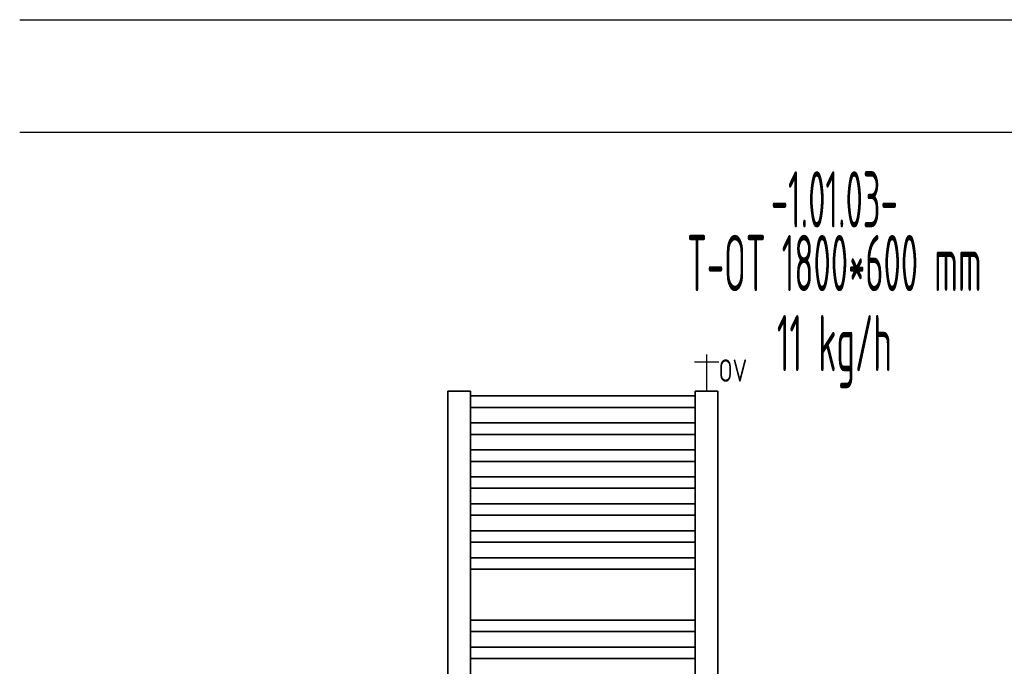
# Model space of a CAD drawing. Header units: millimetres. Extents: x 14365 to 105143, y -126377 to -22383.
# Tile 22 of 191: x 31841 to 34031, y -124945 to -123507. Entities that reach past the tile are written whole.
import ezdxf
from ezdxf.enums import TextEntityAlignment as Align

# ---------------------------------------------------------------- set-up
doc = ezdxf.new("R2010")
doc.units = ezdxf.units.MM
doc.linetypes.add('VERDECKT', pattern=[9.525, 6.35, -3.175])
for name, color, linetype, lineweight in [('JS_VYT_POPIS - OBECNĚ', 7, 'Continuous', 5), ('UT_SCHÉMA_POPIS', 7, 'VERDECKT', 5), ('UT_SCHÉMA_SYMBOLY', 7, 'Continuous', 25), ('UT_ZAŘÍZENÍ - OT', 3, 'Continuous', 35)]:
    doc.layers.add(name, color=color, linetype=linetype, lineweight=lineweight)
doc.styles.add('ISO 2.5', font='isocp.shx', dxfattribs={"width": 0.8, "height": 2.5})
doc.styles.add('VZT_POPIS', font='isocp.shx', dxfattribs={"width": 0.6, "height": 125})

msp = doc.modelspace()

# ---------------------------------------------------------------- linework, layer by layer
at = {"ltscale": 8}
for p, q in [((31841.3, -123507.2), (105085.1, -123507.2)), ((31841.3, -123757.2), (105085.1, -123757.2))]:
    msp.add_line(p, q, dxfattribs=at)
at = {"layer": 'UT_SCHÉMA_SYMBOLY'}
for p, q in [((33341.6, -124267.7), (33395.6, -124267.7)), ((33368.6, -124251.7), (33368.6, -124333.6))]:
    msp.add_line(p, q, dxfattribs=at)
at = {"layer": 'UT_ZAŘÍZENÍ - OT', "linetype": 'Continuous'}
for p, q in [((32843.6, -124333.6), (32793.6, -124333.6)), ((32793.6, -124333.6), (32793.6, -126153.6)), ((32843.6, -126153.6), (32843.6, -124333.6)), ((33393.6, -124333.6), (33343.6, -124333.6)), ((33343.6, -124333.6), (33343.6, -126153.6)), ((33393.6, -126153.6), (33393.6, -124333.6)), ((32843.6, -124343.8), (33343.6, -124343.8)), ((32843.6, -124343.8), (33343.6, -124343.8)), ((32843.6, -124343.8), (33343.6, -124343.8)), ((32843.6, -124343.8), (33343.6, -124343.8)), ((32843.6, -124343.8), (33343.6, -124343.8)), ((32843.6, -124343.8), (33343.6, -124343.8)), ((32843.6, -124343.8), (33343.6, -124343.8)), ((32843.6, -124343.8), (33343.6, -124343.8)), ((32843.6, -124343.8), (33343.6, -124343.8)), ((32843.6, -124343.8), (33343.6, -124343.8)), ((32843.6, -124343.8), (33343.6, -124343.8)), ((32843.6, -124343.8), (33343.6, -124343.8)), ((32843.6, -124343.8), (33343.6, -124343.8)), ((32843.6, -124343.8), (33343.6, -124343.8)), ((32843.6, -124343.8), (33343.6, -124343.8)), ((32843.6, -124343.8), (33343.6, -124343.8)), ((32843.6, -124343.8), (33343.6, -124343.8)), ((32843.6, -124343.8), (33343.6, -124343.8)), ((32843.6, -124343.8), (33343.6, -124343.8)), ((32843.6, -124343.8), (33343.6, -124343.8)), ((32843.6, -124343.8), (33343.6, -124343.8)), ((32843.6, -124343.8), (33343.6, -124343.8)), ((32843.6, -124343.8), (33343.6, -124343.8)), ((32843.6, -124343.8), (33343.6, -124343.8)), ((32843.6, -124343.8), (33343.6, -124343.8)), ((32843.6, -124343.8), (33343.6, -124343.8)), ((32843.6, -124343.8), (33343.6, -124343.8)), ((32843.6, -124343.8), (33343.6, -124343.8)), ((32843.6, -124343.8), (33343.6, -124343.8)), ((32843.6, -124343.8), (33343.6, -124343.8)), ((32843.6, -124343.8), (33343.6, -124343.8)), ((32843.6, -124343.8), (33343.6, -124343.8)), ((32843.6, -124343.8), (33343.6, -124343.8)), ((32843.6, -124343.8), (33343.6, -124343.8)), ((32843.6, -124369.3), (33343.6, -124369.3)), ((32843.6, -124369.3), (33343.6, -124369.3)), ((32843.6, -124369.3), (33343.6, -124369.3)), ((32843.6, -124369.3), (33343.6, -124369.3)), ((32843.6, -124369.3), (33343.6, -124369.3)), ((32843.6, -124369.3), (33343.6, -124369.3)), ((32843.6, -124369.3), (33343.6, -124369.3)), ((32843.6, -124369.3), (33343.6, -124369.3)), ((32843.6, -124369.3), (33343.6, -124369.3)), ((32843.6, -124369.3), (33343.6, -124369.3)), ((32843.6, -124369.3), (33343.6, -124369.3)), ((32843.6, -124369.3), (33343.6, -124369.3)), ((32843.6, -124369.3), (33343.6, -124369.3)), ((32843.6, -124369.3), (33343.6, -124369.3)), ((32843.6, -124369.3), (33343.6, -124369.3)), ((32843.6, -124369.3), (33343.6, -124369.3)), ((32843.6, -124369.3), (33343.6, -124369.3)), ((32843.6, -124369.3), (33343.6, -124369.3)), ((32843.6, -124369.3), (33343.6, -124369.3)), ((32843.6, -124369.3), (33343.6, -124369.3)), ((32843.6, -124369.3), (33343.6, -124369.3)), ((32843.6, -124369.3), (33343.6, -124369.3)), ((32843.6, -124369.3), (33343.6, -124369.3)), ((32843.6, -124369.3), (33343.6, -124369.3)), ((32843.6, -124369.3), (33343.6, -124369.3)), ((32843.6, -124369.3), (33343.6, -124369.3)), ((32843.6, -124369.3), (33343.6, -124369.3)), ((32843.6, -124369.3), (33343.6, -124369.3)), ((32843.6, -124369.3), (33343.6, -124369.3)), ((32843.6, -124369.3), (33343.6, -124369.3)), ((32843.6, -124369.3), (33343.6, -124369.3)), ((32843.6, -124369.3), (33343.6, -124369.3)), ((32843.6, -124369.3), (33343.6, -124369.3)), ((32843.6, -124369.3), (33343.6, -124369.3)), ((32843.6, -124403.8), (33343.6, -124403.8)), ((32843.6, -124403.8), (33343.6, -124403.8)), ((32843.6, -124403.8), (33343.6, -124403.8)), ((32843.6, -124403.8), (33343.6, -124403.8)), ((32843.6, -124403.8), (33343.6, -124403.8)), ((32843.6, -124403.8), (33343.6, -124403.8)), ((32843.6, -124403.8), (33343.6, -124403.8)), ((32843.6, -124403.8), (33343.6, -124403.8)), ((32843.6, -124403.8), (33343.6, -124403.8)), ((32843.6, -124403.8), (33343.6, -124403.8)), ((32843.6, -124403.8), (33343.6, -124403.8)), ((32843.6, -124403.8), (33343.6, -124403.8)), ((32843.6, -124403.8), (33343.6, -124403.8)), ((32843.6, -124403.8), (33343.6, -124403.8)), ((32843.6, -124403.8), (33343.6, -124403.8)), ((32843.6, -124403.8), (33343.6, -124403.8)), ((32843.6, -124403.8), (33343.6, -124403.8)), ((32843.6, -124403.8), (33343.6, -124403.8)), ((32843.6, -124403.8), (33343.6, -124403.8)), ((32843.6, -124403.8), (33343.6, -124403.8)), ((32843.6, -124403.8), (33343.6, -124403.8)), ((32843.6, -124403.8), (33343.6, -124403.8)), ((32843.6, -124403.8), (33343.6, -124403.8)), ((32843.6, -124403.8), (33343.6, -124403.8)), ((32843.6, -124403.8), (33343.6, -124403.8)), ((32843.6, -124403.8), (33343.6, -124403.8)), ((32843.6, -124403.8), (33343.6, -124403.8)), ((32843.6, -124403.8), (33343.6, -124403.8)), ((32843.6, -124403.8), (33343.6, -124403.8)), ((32843.6, -124403.8), (33343.6, -124403.8)), ((32843.6, -124403.8), (33343.6, -124403.8)), ((32843.6, -124403.8), (33343.6, -124403.8)), ((32843.6, -124403.8), (33343.6, -124403.8)), ((32843.6, -124403.8), (33343.6, -124403.8)), ((32843.6, -124429.3), (33343.6, -124429.3)), ((32843.6, -124429.3), (33343.6, -124429.3)), ((32843.6, -124429.3), (33343.6, -124429.3)), ((32843.6, -124429.3), (33343.6, -124429.3)), ((32843.6, -124429.3), (33343.6, -124429.3)), ((32843.6, -124429.3), (33343.6, -124429.3)), ((32843.6, -124429.3), (33343.6, -124429.3)), ((32843.6, -124429.3), (33343.6, -124429.3)), ((32843.6, -124429.3), (33343.6, -124429.3)), ((32843.6, -124429.3), (33343.6, -124429.3)), ((32843.6, -124429.3), (33343.6, -124429.3)), ((32843.6, -124429.3), (33343.6, -124429.3)), ((32843.6, -124429.3), (33343.6, -124429.3)), ((32843.6, -124429.3), (33343.6, -124429.3)), ((32843.6, -124429.3), (33343.6, -124429.3)), ((32843.6, -124429.3), (33343.6, -124429.3)), ((32843.6, -124429.3), (33343.6, -124429.3)), ((32843.6, -124429.3), (33343.6, -124429.3)), ((32843.6, -124429.3), (33343.6, -124429.3)), ((32843.6, -124429.3), (33343.6, -124429.3)), ((32843.6, -124429.3), (33343.6, -124429.3)), ((32843.6, -124429.3), (33343.6, -124429.3)), ((32843.6, -124429.3), (33343.6, -124429.3)), ((32843.6, -124429.3), (33343.6, -124429.3)), ((32843.6, -124429.3), (33343.6, -124429.3)), ((32843.6, -124429.3), (33343.6, -124429.3)), ((32843.6, -124429.3), (33343.6, -124429.3)), ((32843.6, -124429.3), (33343.6, -124429.3)), ((32843.6, -124429.3), (33343.6, -124429.3)), ((32843.6, -124429.3), (33343.6, -124429.3)), ((32843.6, -124429.3), (33343.6, -124429.3)), ((32843.6, -124429.3), (33343.6, -124429.3)), ((32843.6, -124429.3), (33343.6, -124429.3)), ((32843.6, -124429.3), (33343.6, -124429.3)), ((32843.6, -124463.8), (33343.6, -124463.8)), ((32843.6, -124463.8), (33343.6, -124463.8)), ((32843.6, -124463.8), (33343.6, -124463.8)), ((32843.6, -124463.8), (33343.6, -124463.8)), ((32843.6, -124463.8), (33343.6, -124463.8)), ((32843.6, -124463.8), (33343.6, -124463.8)), ((32843.6, -124463.8), (33343.6, -124463.8)), ((32843.6, -124463.8), (33343.6, -124463.8)), ((32843.6, -124463.8), (33343.6, -124463.8)), ((32843.6, -124463.8), (33343.6, -124463.8)), ((32843.6, -124463.8), (33343.6, -124463.8)), ((32843.6, -124463.8), (33343.6, -124463.8)), ((32843.6, -124463.8), (33343.6, -124463.8)), ((32843.6, -124463.8), (33343.6, -124463.8)), ((32843.6, -124463.8), (33343.6, -124463.8)), ((32843.6, -124463.8), (33343.6, -124463.8)), ((32843.6, -124463.8), (33343.6, -124463.8)), ((32843.6, -124463.8), (33343.6, -124463.8)), ((32843.6, -124463.8), (33343.6, -124463.8)), ((32843.6, -124463.8), (33343.6, -124463.8)), ((32843.6, -124463.8), (33343.6, -124463.8)), ((32843.6, -124463.8), (33343.6, -124463.8)), ((32843.6, -124463.8), (33343.6, -124463.8)), ((32843.6, -124463.8), (33343.6, -124463.8)), ((32843.6, -124463.8), (33343.6, -124463.8)), ((32843.6, -124463.8), (33343.6, -124463.8)), ((32843.6, -124463.8), (33343.6, -124463.8)), ((32843.6, -124463.8), (33343.6, -124463.8)), ((32843.6, -124463.8), (33343.6, -124463.8)), ((32843.6, -124463.8), (33343.6, -124463.8)), ((32843.6, -124463.8), (33343.6, -124463.8)), ((32843.6, -124463.8), (33343.6, -124463.8)), ((32843.6, -124463.8), (33343.6, -124463.8)), ((32843.6, -124463.8), (33343.6, -124463.8)), ((32843.6, -124489.3), (33343.6, -124489.3)), ((32843.6, -124489.3), (33343.6, -124489.3)), ((32843.6, -124489.3), (33343.6, -124489.3)), ((32843.6, -124489.3), (33343.6, -124489.3)), ((32843.6, -124489.3), (33343.6, -124489.3)), ((32843.6, -124489.3), (33343.6, -124489.3)), ((32843.6, -124489.3), (33343.6, -124489.3)), ((32843.6, -124489.3), (33343.6, -124489.3)), ((32843.6, -124489.3), (33343.6, -124489.3)), ((32843.6, -124489.3), (33343.6, -124489.3)), ((32843.6, -124489.3), (33343.6, -124489.3)), ((32843.6, -124489.3), (33343.6, -124489.3)), ((32843.6, -124489.3), (33343.6, -124489.3)), ((32843.6, -124489.3), (33343.6, -124489.3)), ((32843.6, -124489.3), (33343.6, -124489.3)), ((32843.6, -124489.3), (33343.6, -124489.3)), ((32843.6, -124489.3), (33343.6, -124489.3)), ((32843.6, -124489.3), (33343.6, -124489.3)), ((32843.6, -124489.3), (33343.6, -124489.3)), ((32843.6, -124489.3), (33343.6, -124489.3)), ((32843.6, -124489.3), (33343.6, -124489.3)), ((32843.6, -124489.3), (33343.6, -124489.3)), ((32843.6, -124489.3), (33343.6, -124489.3)), ((32843.6, -124489.3), (33343.6, -124489.3)), ((32843.6, -124489.3), (33343.6, -124489.3)), ((32843.6, -124489.3), (33343.6, -124489.3)), ((32843.6, -124489.3), (33343.6, -124489.3)), ((32843.6, -124489.3), (33343.6, -124489.3)), ((32843.6, -124489.3), (33343.6, -124489.3)), ((32843.6, -124489.3), (33343.6, -124489.3)), ((32843.6, -124489.3), (33343.6, -124489.3)), ((32843.6, -124489.3), (33343.6, -124489.3)), ((32843.6, -124489.3), (33343.6, -124489.3)), ((32843.6, -124489.3), (33343.6, -124489.3)), ((32843.6, -124523.8), (33343.6, -124523.8)), ((32843.6, -124523.8), (33343.6, -124523.8)), ((32843.6, -124523.8), (33343.6, -124523.8)), ((32843.6, -124523.8), (33343.6, -124523.8)), ((32843.6, -124523.8), (33343.6, -124523.8)), ((32843.6, -124523.8), (33343.6, -124523.8)), ((32843.6, -124523.8), (33343.6, -124523.8)), ((32843.6, -124523.8), (33343.6, -124523.8)), ((32843.6, -124523.8), (33343.6, -124523.8)), ((32843.6, -124523.8), (33343.6, -124523.8)), ((32843.6, -124523.8), (33343.6, -124523.8)), ((32843.6, -124523.8), (33343.6, -124523.8)), ((32843.6, -124523.8), (33343.6, -124523.8)), ((32843.6, -124523.8), (33343.6, -124523.8)), ((32843.6, -124523.8), (33343.6, -124523.8)), ((32843.6, -124523.8), (33343.6, -124523.8)), ((32843.6, -124523.8), (33343.6, -124523.8)), ((32843.6, -124523.8), (33343.6, -124523.8)), ((32843.6, -124523.8), (33343.6, -124523.8)), ((32843.6, -124523.8), (33343.6, -124523.8)), ((32843.6, -124523.8), (33343.6, -124523.8)), ((32843.6, -124523.8), (33343.6, -124523.8)), ((32843.6, -124523.8), (33343.6, -124523.8)), ((32843.6, -124523.8), (33343.6, -124523.8)), ((32843.6, -124523.8), (33343.6, -124523.8)), ((32843.6, -124523.8), (33343.6, -124523.8)), ((32843.6, -124523.8), (33343.6, -124523.8)), ((32843.6, -124523.8), (33343.6, -124523.8)), ((32843.6, -124523.8), (33343.6, -124523.8)), ((32843.6, -124523.8), (33343.6, -124523.8)), ((32843.6, -124523.8), (33343.6, -124523.8)), ((32843.6, -124523.8), (33343.6, -124523.8)), ((32843.6, -124523.8), (33343.6, -124523.8)), ((32843.6, -124523.8), (33343.6, -124523.8)), ((32843.6, -124549.3), (33343.6, -124549.3)), ((32843.6, -124549.3), (33343.6, -124549.3)), ((32843.6, -124549.3), (33343.6, -124549.3)), ((32843.6, -124549.3), (33343.6, -124549.3)), ((32843.6, -124549.3), (33343.6, -124549.3)), ((32843.6, -124549.3), (33343.6, -124549.3)), ((32843.6, -124549.3), (33343.6, -124549.3)), ((32843.6, -124549.3), (33343.6, -124549.3)), ((32843.6, -124549.3), (33343.6, -124549.3)), ((32843.6, -124549.3), (33343.6, -124549.3)), ((32843.6, -124549.3), (33343.6, -124549.3)), ((32843.6, -124549.3), (33343.6, -124549.3)), ((32843.6, -124549.3), (33343.6, -124549.3)), ((32843.6, -124549.3), (33343.6, -124549.3)), ((32843.6, -124549.3), (33343.6, -124549.3)), ((32843.6, -124549.3), (33343.6, -124549.3)), ((32843.6, -124549.3), (33343.6, -124549.3)), ((32843.6, -124549.3), (33343.6, -124549.3)), ((32843.6, -124549.3), (33343.6, -124549.3)), ((32843.6, -124549.3), (33343.6, -124549.3)), ((32843.6, -124549.3), (33343.6, -124549.3)), ((32843.6, -124549.3), (33343.6, -124549.3)), ((32843.6, -124549.3), (33343.6, -124549.3)), ((32843.6, -124549.3), (33343.6, -124549.3)), ((32843.6, -124549.3), (33343.6, -124549.3)), ((32843.6, -124549.3), (33343.6, -124549.3)), ((32843.6, -124549.3), (33343.6, -124549.3)), ((32843.6, -124549.3), (33343.6, -124549.3)), ((32843.6, -124549.3), (33343.6, -124549.3)), ((32843.6, -124549.3), (33343.6, -124549.3)), ((32843.6, -124549.3), (33343.6, -124549.3)), ((32843.6, -124549.3), (33343.6, -124549.3)), ((32843.6, -124549.3), (33343.6, -124549.3)), ((32843.6, -124549.3), (33343.6, -124549.3)), ((32843.6, -124583.8), (33343.6, -124583.8)), ((32843.6, -124583.8), (33343.6, -124583.8)), ((32843.6, -124583.8), (33343.6, -124583.8)), ((32843.6, -124583.8), (33343.6, -124583.8)), ((32843.6, -124583.8), (33343.6, -124583.8)), ((32843.6, -124583.8), (33343.6, -124583.8)), ((32843.6, -124583.8), (33343.6, -124583.8)), ((32843.6, -124583.8), (33343.6, -124583.8)), ((32843.6, -124583.8), (33343.6, -124583.8)), ((32843.6, -124583.8), (33343.6, -124583.8)), ((32843.6, -124583.8), (33343.6, -124583.8)), ((32843.6, -124583.8), (33343.6, -124583.8)), ((32843.6, -124583.8), (33343.6, -124583.8)), ((32843.6, -124583.8), (33343.6, -124583.8)), ((32843.6, -124583.8), (33343.6, -124583.8)), ((32843.6, -124583.8), (33343.6, -124583.8)), ((32843.6, -124583.8), (33343.6, -124583.8)), ((32843.6, -124583.8), (33343.6, -124583.8)), ((32843.6, -124583.8), (33343.6, -124583.8)), ((32843.6, -124583.8), (33343.6, -124583.8)), ((32843.6, -124583.8), (33343.6, -124583.8)), ((32843.6, -124583.8), (33343.6, -124583.8)), ((32843.6, -124583.8), (33343.6, -124583.8)), ((32843.6, -124583.8), (33343.6, -124583.8)), ((32843.6, -124583.8), (33343.6, -124583.8)), ((32843.6, -124583.8), (33343.6, -124583.8)), ((32843.6, -124583.8), (33343.6, -124583.8)), ((32843.6, -124583.8), (33343.6, -124583.8)), ((32843.6, -124583.8), (33343.6, -124583.8)), ((32843.6, -124583.8), (33343.6, -124583.8)), ((32843.6, -124583.8), (33343.6, -124583.8)), ((32843.6, -124583.8), (33343.6, -124583.8)), ((32843.6, -124583.8), (33343.6, -124583.8)), ((32843.6, -124583.8), (33343.6, -124583.8)), ((32843.6, -124609.3), (33343.6, -124609.3)), ((32843.6, -124609.3), (33343.6, -124609.3)), ((32843.6, -124609.3), (33343.6, -124609.3)), ((32843.6, -124609.3), (33343.6, -124609.3)), ((32843.6, -124609.3), (33343.6, -124609.3)), ((32843.6, -124609.3), (33343.6, -124609.3)), ((32843.6, -124609.3), (33343.6, -124609.3)), ((32843.6, -124609.3), (33343.6, -124609.3)), ((32843.6, -124609.3), (33343.6, -124609.3)), ((32843.6, -124609.3), (33343.6, -124609.3)), ((32843.6, -124609.3), (33343.6, -124609.3)), ((32843.6, -124609.3), (33343.6, -124609.3)), ((32843.6, -124609.3), (33343.6, -124609.3)), ((32843.6, -124609.3), (33343.6, -124609.3)), ((32843.6, -124609.3), (33343.6, -124609.3)), ((32843.6, -124609.3), (33343.6, -124609.3)), ((32843.6, -124609.3), (33343.6, -124609.3)), ((32843.6, -124609.3), (33343.6, -124609.3)), ((32843.6, -124609.3), (33343.6, -124609.3)), ((32843.6, -124609.3), (33343.6, -124609.3)), ((32843.6, -124609.3), (33343.6, -124609.3)), ((32843.6, -124609.3), (33343.6, -124609.3)), ((32843.6, -124609.3), (33343.6, -124609.3)), ((32843.6, -124609.3), (33343.6, -124609.3)), ((32843.6, -124609.3), (33343.6, -124609.3)), ((32843.6, -124609.3), (33343.6, -124609.3)), ((32843.6, -124609.3), (33343.6, -124609.3)), ((32843.6, -124609.3), (33343.6, -124609.3)), ((32843.6, -124609.3), (33343.6, -124609.3)), ((32843.6, -124609.3), (33343.6, -124609.3)), ((32843.6, -124609.3), (33343.6, -124609.3)), ((32843.6, -124609.3), (33343.6, -124609.3)), ((32843.6, -124609.3), (33343.6, -124609.3)), ((32843.6, -124609.3), (33343.6, -124609.3)), ((32843.6, -124643.8), (33343.6, -124643.8)), ((32843.6, -124643.8), (33343.6, -124643.8)), ((32843.6, -124643.8), (33343.6, -124643.8)), ((32843.6, -124643.8), (33343.6, -124643.8)), ((32843.6, -124643.8), (33343.6, -124643.8)), ((32843.6, -124643.8), (33343.6, -124643.8)), ((32843.6, -124643.8), (33343.6, -124643.8)), ((32843.6, -124643.8), (33343.6, -124643.8)), ((32843.6, -124643.8), (33343.6, -124643.8)), ((32843.6, -124643.8), (33343.6, -124643.8)), ((32843.6, -124643.8), (33343.6, -124643.8)), ((32843.6, -124643.8), (33343.6, -124643.8)), ((32843.6, -124643.8), (33343.6, -124643.8)), ((32843.6, -124643.8), (33343.6, -124643.8)), ((32843.6, -124643.8), (33343.6, -124643.8)), ((32843.6, -124643.8), (33343.6, -124643.8)), ((32843.6, -124643.8), (33343.6, -124643.8)), ((32843.6, -124643.8), (33343.6, -124643.8)), ((32843.6, -124643.8), (33343.6, -124643.8)), ((32843.6, -124643.8), (33343.6, -124643.8)), ((32843.6, -124643.8), (33343.6, -124643.8)), ((32843.6, -124643.8), (33343.6, -124643.8)), ((32843.6, -124643.8), (33343.6, -124643.8)), ((32843.6, -124643.8), (33343.6, -124643.8)), ((32843.6, -124643.8), (33343.6, -124643.8)), ((32843.6, -124643.8), (33343.6, -124643.8)), ((32843.6, -124643.8), (33343.6, -124643.8)), ((32843.6, -124643.8), (33343.6, -124643.8)), ((32843.6, -124643.8), (33343.6, -124643.8)), ((32843.6, -124643.8), (33343.6, -124643.8)), ((32843.6, -124643.8), (33343.6, -124643.8)), ((32843.6, -124643.8), (33343.6, -124643.8)), ((32843.6, -124643.8), (33343.6, -124643.8)), ((32843.6, -124643.8), (33343.6, -124643.8)), ((32843.6, -124669.3), (33343.6, -124669.3)), ((32843.6, -124669.3), (33343.6, -124669.3)), ((32843.6, -124669.3), (33343.6, -124669.3)), ((32843.6, -124669.3), (33343.6, -124669.3)), ((32843.6, -124669.3), (33343.6, -124669.3)), ((32843.6, -124669.3), (33343.6, -124669.3)), ((32843.6, -124669.3), (33343.6, -124669.3)), ((32843.6, -124669.3), (33343.6, -124669.3)), ((32843.6, -124669.3), (33343.6, -124669.3)), ((32843.6, -124669.3), (33343.6, -124669.3)), ((32843.6, -124669.3), (33343.6, -124669.3)), ((32843.6, -124669.3), (33343.6, -124669.3)), ((32843.6, -124669.3), (33343.6, -124669.3)), ((32843.6, -124669.3), (33343.6, -124669.3)), ((32843.6, -124669.3), (33343.6, -124669.3)), ((32843.6, -124669.3), (33343.6, -124669.3)), ((32843.6, -124669.3), (33343.6, -124669.3)), ((32843.6, -124669.3), (33343.6, -124669.3)), ((32843.6, -124669.3), (33343.6, -124669.3)), ((32843.6, -124669.3), (33343.6, -124669.3)), ((32843.6, -124669.3), (33343.6, -124669.3)), ((32843.6, -124669.3), (33343.6, -124669.3)), ((32843.6, -124669.3), (33343.6, -124669.3)), ((32843.6, -124669.3), (33343.6, -124669.3)), ((32843.6, -124669.3), (33343.6, -124669.3)), ((32843.6, -124669.3), (33343.6, -124669.3)), ((32843.6, -124669.3), (33343.6, -124669.3)), ((32843.6, -124669.3), (33343.6, -124669.3)), ((32843.6, -124669.3), (33343.6, -124669.3)), ((32843.6, -124669.3), (33343.6, -124669.3)), ((32843.6, -124669.3), (33343.6, -124669.3)), ((32843.6, -124669.3), (33343.6, -124669.3)), ((32843.6, -124669.3), (33343.6, -124669.3)), ((32843.6, -124669.3), (33343.6, -124669.3)), ((32843.6, -124703.8), (33343.6, -124703.8)), ((32843.6, -124703.8), (33343.6, -124703.8)), ((32843.6, -124703.8), (33343.6, -124703.8)), ((32843.6, -124703.8), (33343.6, -124703.8)), ((32843.6, -124703.8), (33343.6, -124703.8)), ((32843.6, -124703.8), (33343.6, -124703.8)), ((32843.6, -124703.8), (33343.6, -124703.8)), ((32843.6, -124703.8), (33343.6, -124703.8)), ((32843.6, -124703.8), (33343.6, -124703.8)), ((32843.6, -124703.8), (33343.6, -124703.8)), ((32843.6, -124703.8), (33343.6, -124703.8)), ((32843.6, -124703.8), (33343.6, -124703.8)), ((32843.6, -124703.8), (33343.6, -124703.8)), ((32843.6, -124703.8), (33343.6, -124703.8)), ((32843.6, -124703.8), (33343.6, -124703.8)), ((32843.6, -124703.8), (33343.6, -124703.8)), ((32843.6, -124703.8), (33343.6, -124703.8)), ((32843.6, -124703.8), (33343.6, -124703.8)), ((32843.6, -124703.8), (33343.6, -124703.8)), ((32843.6, -124703.8), (33343.6, -124703.8)), ((32843.6, -124703.8), (33343.6, -124703.8)), ((32843.6, -124703.8), (33343.6, -124703.8)), ((32843.6, -124703.8), (33343.6, -124703.8)), ((32843.6, -124703.8), (33343.6, -124703.8)), ((32843.6, -124703.8), (33343.6, -124703.8)), ((32843.6, -124703.8), (33343.6, -124703.8)), ((32843.6, -124703.8), (33343.6, -124703.8)), ((32843.6, -124703.8), (33343.6, -124703.8)), ((32843.6, -124703.8), (33343.6, -124703.8)), ((32843.6, -124703.8), (33343.6, -124703.8)), ((32843.6, -124703.8), (33343.6, -124703.8)), ((32843.6, -124703.8), (33343.6, -124703.8)), ((32843.6, -124703.8), (33343.6, -124703.8)), ((32843.6, -124703.8), (33343.6, -124703.8)), ((32843.6, -124729.3), (33343.6, -124729.3)), ((32843.6, -124729.3), (33343.6, -124729.3)), ((32843.6, -124729.3), (33343.6, -124729.3)), ((32843.6, -124729.3), (33343.6, -124729.3)), ((32843.6, -124729.3), (33343.6, -124729.3)), ((32843.6, -124729.3), (33343.6, -124729.3)), ((32843.6, -124729.3), (33343.6, -124729.3)), ((32843.6, -124729.3), (33343.6, -124729.3)), ((32843.6, -124729.3), (33343.6, -124729.3)), ((32843.6, -124729.3), (33343.6, -124729.3)), ((32843.6, -124729.3), (33343.6, -124729.3)), ((32843.6, -124729.3), (33343.6, -124729.3)), ((32843.6, -124729.3), (33343.6, -124729.3)), ((32843.6, -124729.3), (33343.6, -124729.3)), ((32843.6, -124729.3), (33343.6, -124729.3)), ((32843.6, -124729.3), (33343.6, -124729.3)), ((32843.6, -124729.3), (33343.6, -124729.3)), ((32843.6, -124729.3), (33343.6, -124729.3)), ((32843.6, -124729.3), (33343.6, -124729.3)), ((32843.6, -124729.3), (33343.6, -124729.3)), ((32843.6, -124729.3), (33343.6, -124729.3)), ((32843.6, -124729.3), (33343.6, -124729.3)), ((32843.6, -124729.3), (33343.6, -124729.3)), ((32843.6, -124729.3), (33343.6, -124729.3)), ((32843.6, -124729.3), (33343.6, -124729.3)), ((32843.6, -124729.3), (33343.6, -124729.3)), ((32843.6, -124729.3), (33343.6, -124729.3)), ((32843.6, -124729.3), (33343.6, -124729.3)), ((32843.6, -124729.3), (33343.6, -124729.3)), ((32843.6, -124729.3), (33343.6, -124729.3)), ((32843.6, -124729.3), (33343.6, -124729.3)), ((32843.6, -124729.3), (33343.6, -124729.3)), ((32843.6, -124729.3), (33343.6, -124729.3)), ((32843.6, -124729.3), (33343.6, -124729.3)), ((32843.6, -124842.4), (33343.6, -124842.4)), ((32843.6, -124842.4), (33343.6, -124842.4)), ((32843.6, -124842.4), (33343.6, -124842.4)), ((32843.6, -124842.4), (33343.6, -124842.4)), ((32843.6, -124842.4), (33343.6, -124842.4)), ((32843.6, -124842.4), (33343.6, -124842.4)), ((32843.6, -124842.4), (33343.6, -124842.4)), ((32843.6, -124842.4), (33343.6, -124842.4)), ((32843.6, -124842.4), (33343.6, -124842.4)), ((32843.6, -124842.4), (33343.6, -124842.4)), ((32843.6, -124842.4), (33343.6, -124842.4)), ((32843.6, -124842.4), (33343.6, -124842.4)), ((32843.6, -124842.4), (33343.6, -124842.4)), ((32843.6, -124842.4), (33343.6, -124842.4)), ((32843.6, -124842.4), (33343.6, -124842.4)), ((32843.6, -124842.4), (33343.6, -124842.4)), ((32843.6, -124842.4), (33343.6, -124842.4)), ((32843.6, -124842.4), (33343.6, -124842.4)), ((32843.6, -124842.4), (33343.6, -124842.4)), ((32843.6, -124842.4), (33343.6, -124842.4)), ((32843.6, -124842.4), (33343.6, -124842.4)), ((32843.6, -124842.4), (33343.6, -124842.4)), ((32843.6, -124842.4), (33343.6, -124842.4)), ((32843.6, -124842.4), (33343.6, -124842.4)), ((32843.6, -124842.4), (33343.6, -124842.4)), ((32843.6, -124842.4), (33343.6, -124842.4)), ((32843.6, -124842.4), (33343.6, -124842.4)), ((32843.6, -124842.4), (33343.6, -124842.4)), ((32843.6, -124842.4), (33343.6, -124842.4)), ((32843.6, -124842.4), (33343.6, -124842.4)), ((32843.6, -124842.4), (33343.6, -124842.4)), ((32843.6, -124842.4), (33343.6, -124842.4)), ((32843.6, -124842.4), (33343.6, -124842.4)), ((32843.6, -124842.4), (33343.6, -124842.4)), ((32843.6, -124867.8), (33343.6, -124867.8)), ((32843.6, -124867.8), (33343.6, -124867.8)), ((32843.6, -124867.8), (33343.6, -124867.8)), ((32843.6, -124867.8), (33343.6, -124867.8)), ((32843.6, -124867.8), (33343.6, -124867.8)), ((32843.6, -124867.8), (33343.6, -124867.8)), ((32843.6, -124867.8), (33343.6, -124867.8)), ((32843.6, -124867.8), (33343.6, -124867.8)), ((32843.6, -124867.8), (33343.6, -124867.8)), ((32843.6, -124867.8), (33343.6, -124867.8)), ((32843.6, -124867.8), (33343.6, -124867.8)), ((32843.6, -124867.8), (33343.6, -124867.8)), ((32843.6, -124867.8), (33343.6, -124867.8)), ((32843.6, -124867.8), (33343.6, -124867.8)), ((32843.6, -124867.8), (33343.6, -124867.8)), ((32843.6, -124867.8), (33343.6, -124867.8)), ((32843.6, -124867.8), (33343.6, -124867.8)), ((32843.6, -124867.8), (33343.6, -124867.8)), ((32843.6, -124867.8), (33343.6, -124867.8)), ((32843.6, -124867.8), (33343.6, -124867.8)), ((32843.6, -124867.8), (33343.6, -124867.8)), ((32843.6, -124867.8), (33343.6, -124867.8)), ((32843.6, -124867.8), (33343.6, -124867.8)), ((32843.6, -124867.8), (33343.6, -124867.8)), ((32843.6, -124867.8), (33343.6, -124867.8)), ((32843.6, -124867.8), (33343.6, -124867.8)), ((32843.6, -124867.8), (33343.6, -124867.8)), ((32843.6, -124867.8), (33343.6, -124867.8)), ((32843.6, -124867.8), (33343.6, -124867.8)), ((32843.6, -124867.8), (33343.6, -124867.8)), ((32843.6, -124867.8), (33343.6, -124867.8)), ((32843.6, -124867.8), (33343.6, -124867.8)), ((32843.6, -124867.8), (33343.6, -124867.8)), ((32843.6, -124867.8), (33343.6, -124867.8)), ((32843.6, -124902.4), (33343.6, -124902.4)), ((32843.6, -124902.4), (33343.6, -124902.4)), ((32843.6, -124902.4), (33343.6, -124902.4)), ((32843.6, -124902.4), (33343.6, -124902.4)), ((32843.6, -124902.4), (33343.6, -124902.4)), ((32843.6, -124902.4), (33343.6, -124902.4)), ((32843.6, -124902.4), (33343.6, -124902.4)), ((32843.6, -124902.4), (33343.6, -124902.4)), ((32843.6, -124902.4), (33343.6, -124902.4)), ((32843.6, -124902.4), (33343.6, -124902.4)), ((32843.6, -124902.4), (33343.6, -124902.4)), ((32843.6, -124902.4), (33343.6, -124902.4)), ((32843.6, -124902.4), (33343.6, -124902.4)), ((32843.6, -124902.4), (33343.6, -124902.4)), ((32843.6, -124902.4), (33343.6, -124902.4)), ((32843.6, -124902.4), (33343.6, -124902.4)), ((32843.6, -124902.4), (33343.6, -124902.4)), ((32843.6, -124902.4), (33343.6, -124902.4)), ((32843.6, -124902.4), (33343.6, -124902.4)), ((32843.6, -124902.4), (33343.6, -124902.4)), ((32843.6, -124902.4), (33343.6, -124902.4)), ((32843.6, -124902.4), (33343.6, -124902.4)), ((32843.6, -124902.4), (33343.6, -124902.4)), ((32843.6, -124902.4), (33343.6, -124902.4)), ((32843.6, -124902.4), (33343.6, -124902.4)), ((32843.6, -124902.4), (33343.6, -124902.4)), ((32843.6, -124902.4), (33343.6, -124902.4)), ((32843.6, -124902.4), (33343.6, -124902.4)), ((32843.6, -124902.4), (33343.6, -124902.4)), ((32843.6, -124902.4), (33343.6, -124902.4)), ((32843.6, -124902.4), (33343.6, -124902.4)), ((32843.6, -124902.4), (33343.6, -124902.4)), ((32843.6, -124902.4), (33343.6, -124902.4)), ((32843.6, -124902.4), (33343.6, -124902.4)), ((32843.6, -124927.8), (33343.6, -124927.8)), ((32843.6, -124927.8), (33343.6, -124927.8)), ((32843.6, -124927.8), (33343.6, -124927.8)), ((32843.6, -124927.8), (33343.6, -124927.8)), ((32843.6, -124927.8), (33343.6, -124927.8)), ((32843.6, -124927.8), (33343.6, -124927.8)), ((32843.6, -124927.8), (33343.6, -124927.8)), ((32843.6, -124927.8), (33343.6, -124927.8)), ((32843.6, -124927.8), (33343.6, -124927.8)), ((32843.6, -124927.8), (33343.6, -124927.8)), ((32843.6, -124927.8), (33343.6, -124927.8)), ((32843.6, -124927.8), (33343.6, -124927.8)), ((32843.6, -124927.8), (33343.6, -124927.8)), ((32843.6, -124927.8), (33343.6, -124927.8)), ((32843.6, -124927.8), (33343.6, -124927.8)), ((32843.6, -124927.8), (33343.6, -124927.8)), ((32843.6, -124927.8), (33343.6, -124927.8)), ((32843.6, -124927.8), (33343.6, -124927.8)), ((32843.6, -124927.8), (33343.6, -124927.8)), ((32843.6, -124927.8), (33343.6, -124927.8)), ((32843.6, -124927.8), (33343.6, -124927.8)), ((32843.6, -124927.8), (33343.6, -124927.8)), ((32843.6, -124927.8), (33343.6, -124927.8)), ((32843.6, -124927.8), (33343.6, -124927.8)), ((32843.6, -124927.8), (33343.6, -124927.8)), ((32843.6, -124927.8), (33343.6, -124927.8)), ((32843.6, -124927.8), (33343.6, -124927.8)), ((32843.6, -124927.8), (33343.6, -124927.8)), ((32843.6, -124927.8), (33343.6, -124927.8)), ((32843.6, -124927.8), (33343.6, -124927.8)), ((32843.6, -124927.8), (33343.6, -124927.8)), ((32843.6, -124927.8), (33343.6, -124927.8)), ((32843.6, -124927.8), (33343.6, -124927.8)), ((32843.6, -124927.8), (33343.6, -124927.8))]:
    msp.add_line(p, q, dxfattribs=at)

# ---------------------------------------------------------------- texts
at = {"layer": 'JS_VYT_POPIS - OBECNĚ', "style": 'VZT_POPIS', "width": 0.5}
for s, p in [('-1.01.03-', (33652.8, -123906.8)), ('T-OT 1800*600 mm', (33652.8, -124048.4)), ('11 kg/h', (33652.8, -124226.4))]:
    msp.add_text(s, height=125, dxfattribs=at).set_placement(p, align=Align.MIDDLE_CENTER)
at = {"layer": 'UT_SCHÉMA_POPIS', "style": 'ISO 2.5', "width": 0.8}
msp.add_text('OV', height=50, dxfattribs=at).set_placement((33395.6, -124287.5), align=Align.MIDDLE_LEFT)

doc.saveas('drawing.dxf')
